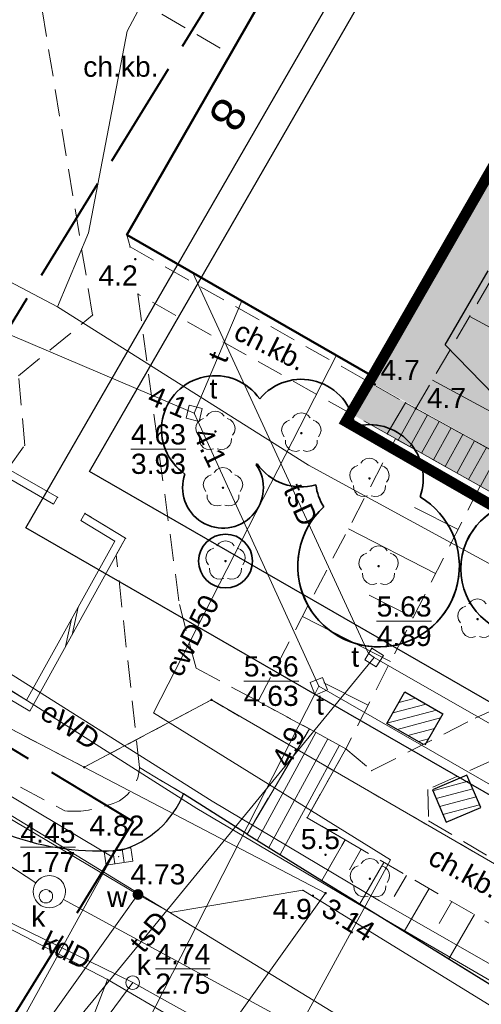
# Model space of a CAD drawing. Extents: x 5477758 to 5478338, y 5918296 to 5918505.
# Tile 61 of 135: x 5477912 to 5477929, y 5918414 to 5918451. Entities that reach past the tile are written whole.
import ezdxf
from ezdxf.enums import TextEntityAlignment as Align

# ---------------------------------------------------------------- set-up
doc = ezdxf.new("R2010")
doc.units = 0
doc.header["$PDSIZE"] = 0.75
for name, pattern in [('budynki akt$0$DASHED', [19.05, 12.7, -6.35]), ('PRZER1-1', [2, 1, -1]), ('PRZER2-1', [3, 2, -1]), ('PRZER3-1', [4, 3, -1]), ('PRZER4-1', [5, 4, -1])]:
    doc.linetypes.add(name, pattern=pattern)
doc.layers.get('0').update_dxf_attribs({"linetype": 'CONTINUOUS'})
for name, color, linetype in [('0_NAWIERZCHNIA UTWARDZONA_CHODNIK', 254, 'CONTINUOUS'), ('0_ZIELEŃ NISKA ISTNIEJACA', 76, 'CONTINUOUS'), ('A_GRANICA OPRACOWANIA', 7, 'CONTINUOUS'), ('ZZ_PROJ-numeracja', 5, 'CONTINUOUS'), ('ZZ_ramka', 6, 'CONTINUOUS')]:
    doc.layers.add(name, color=color, linetype=linetype)
for name, color, linetype, lineweight, true_color in [('GEPADR_O', 7, 'CONTINUOUS', 18, 0x800040), ('GESUZY', 7, 'PRZER1-1', 18, 0x008000), ('GSPRDL', 7, 'CONTINUOUS', 18, 0x008000), ('GULCPR', 7, 'CONTINUOUS', 18, 0xd200d2), ('GULCPR_O', 7, 'CONTINUOUS', 18, 0xd200d2), ('GULEPR', 1, 'CONTINUOUS', 18, 0xff0000), ('GULEPR_O', 1, 'CONTINUOUS', 18, 0xff0000), ('GULKPR', 7, 'CONTINUOUS', 18, 0x803300), ('GULKPR_O', 7, 'CONTINUOUS', 18, 0x803300), ('GULTPR', 7, 'CONTINUOUS', 18, 0xff9100), ('GULTPR_O', 7, 'CONTINUOUS', 18, 0xff9100), ('GULWPR', 5, 'CONTINUOUS', 18, 0x0000ff), ('GUPKKS', 7, 'CONTINUOUS', 18, 0x803300), ('GUPKSD', 7, 'CONTINUOUS', 18, 0x803300), ('GUPWZA', 5, 'CONTINUOUS', 18, 0x0000ff), ('GUPWZA_O', 5, 'CONTINUOUS', 18, 0x0000ff)]:
    doc.layers.add(name, color=color, linetype=linetype, lineweight=lineweight, true_color=true_color)
for name, color, linetype, lineweight in [('GEPPGD', 7, 'CONTINUOUS', 18), ('GESBZO', 7, 'CONTINUOUS', 50), ('GESDZI', 7, 'CONTINUOUS', 18), ('GSLKRW', 7, 'CONTINUOUS', 25), ('GSPPRB', 7, 'CONTINUOUS', 20), ('GSPWPN', 7, 'CONTINUOUS', 13), ('GSPWPN_O', 7, 'CONTINUOUS', 13), ('GSSDSO', 7, 'CONTINUOUS', 18), ('GSSKOA', 7, 'PRZER3-1', 18), ('GSSKOD', 7, 'PRZER2-1', 18), ('GSSKOD_O', 7, 'PRZER2-1', 18), ('GSSSCK', 7, 'CONTINUOUS', 18), ('GSSZSN', 7, 'PRZER2-1', 18), ('GUPIKP', 7, 'CONTINUOUS', 18), ('GUPIWZ', 7, 'CONTINUOUS', 18), ('GUPIWZ_O', 7, 'CONTINUOUS', 18), ('GUPPRZ', 7, 'CONTINUOUS', 18), ('GUPPRZ_O', 7, 'CONTINUOUS', 18), ('GUSIKP', 7, 'CONTINUOUS', 18), ('zakres', 150, 'PRZER4-1', 50), ('ZZ_grupa', 7, 'CONTINUOUS', 30), ('ZZ_grupa-krzewow-szraf', 7, 'CONTINUOUS', 13), ('ZZ_korona', 7, 'CONTINUOUS', 35)]:
    doc.layers.add(name, color=color, linetype=linetype, lineweight=lineweight)
doc.styles.add('GEO-INFO', font='arial.ttf')
pattern_1 = [(194.933, (5477837.84446, 5918344.9947), (0.08181636, -0.3067773), [])]

# ---------------------------------------------------------------- blocks, each defined once
blk = doc.blocks.new('POINT')
at = {"color": 0}
blk.add_point((0, 0), dxfattribs=at)
blk = doc.blocks.new('EPPGN')
blk.add_hatch(color=0).paths.add_polyline_path([(0, -0.09), (0.027812, -0.085595), (0.052901, -0.072812), (0.072812, -0.052901), (0.085595, -0.027812), (0.09, 0), (0.085595, 0.027812), (0.072812, 0.052901), (0.052901, 0.072812), (0.027812, 0.085595), (0, 0.09), (-0.027812, 0.085595), (-0.052901, 0.072812), (-0.072812, 0.052901), (-0.085595, 0.027812), (-0.09, 0), (-0.085595, -0.027812), (-0.072812, -0.052901), (-0.052901, -0.072812), (-0.027812, -0.085595)])
blk = doc.blocks.new('ODTN_2')
at = {"color": 0}
for points in [[(-1.5, -0.5), (0.5, 0.5)], [(-0.5, -0.5), (1.5, 0.5)]]:
    blk.add_lwpolyline(points, dxfattribs=at)
blk = doc.blocks.new('KOLO')
blk.add_hatch(color=0).paths.add_polyline_path([(-0.5, 0), (-0.482963, -0.12941), (-0.433013, -0.25), (-0.353553, -0.353553), (-0.25, -0.433013), (-0.12941, -0.482963), (0, -0.5), (0.12941, -0.482963), (0.25, -0.433013), (0.353553, -0.353553), (0.433013, -0.25), (0.482963, -0.12941), (0.5, 0), (0.482963, 0.12941), (0.433013, 0.25), (0.353553, 0.353553), (0.25, 0.433013), (0.12941, 0.482963), (0, 0.5), (-0.12941, 0.482963), (-0.25, 0.433013), (-0.353553, 0.353553), (-0.433013, 0.25), (-0.482963, 0.12941)])
blk = doc.blocks.new('OKRAG_PELNY')
at = {"color": 0}
blk.add_lwpolyline([(0, 0.5), (0.12941, 0.482963), (0.25, 0.433013), (0.353553, 0.353553), (0.433013, 0.25), (0.482963, 0.12941), (0.5, 0), (0.482963, -0.12941), (0.433013, -0.25), (0.353553, -0.353553), (0.25, -0.433013), (0.12941, -0.482963), (0, -0.5), (-0.12941, -0.482963), (-0.25, -0.433013), (-0.353553, -0.353553), (-0.433013, -0.25), (-0.482963, -0.12941), (-0.5, 0), (-0.482963, 0.12941), (-0.433013, 0.25), (-0.353553, 0.353553), (-0.25, 0.433013), (-0.12941, 0.482963)], close=True, dxfattribs=at)
blk = doc.blocks.new('SUUS05')
at = {"color": 0}
blk.add_lwpolyline([(0.5, -0.25), (-0.5, -0.25), (-0.5, 0.25), (0.5, 0.25)], close=True, dxfattribs=at)
for points in [[(-0.175, -0.25), (-0.175, 0.25)], [(0.175, -0.25), (0.175, 0.25)]]:
    blk.add_lwpolyline(points, dxfattribs=at)
blk = doc.blocks.new('KWADRAT_NIEPRZEZR')
at = {"color": 0}
blk.add_lwpolyline([(-0.5, -0.5), (0.5, -0.5), (0.5, 0.5), (-0.5, 0.5)], close=True, dxfattribs=at)
blk = doc.blocks.new('SPDLP')
blk.add_hatch(color=0).paths.add_polyline_path([(0, -0.09), (0.027812, -0.085595), (0.052901, -0.072812), (0.072812, -0.052901), (0.085595, -0.027812), (0.09, 0), (0.085595, 0.027812), (0.072812, 0.052901), (0.052901, 0.072812), (0.027812, 0.085595), (0, 0.09), (-0.027812, 0.085595), (-0.052901, 0.072812), (-0.072812, 0.052901), (-0.085595, 0.027812), (-0.09, 0), (-0.085595, -0.027812), (-0.072812, -0.052901), (-0.052901, -0.072812), (-0.027812, -0.085595)])
at = {"color": 0}
for points in [[(-0.648554, 1.126667), (-0.481106, 1.325358), (-0.255912, 1.454989), (0, 1.5), (0.255912, 1.454989), (0.481106, 1.325358), (0.648554, 1.126667)], [(-1.271938, -0.268652), (-1.40916, -0.048001), (-1.462858, 0.20623), (-1.426585, 0.463525), (-1.304695, 0.693003), (-1.11182, 0.867117), (-0.871109, 0.964971)], [(0.871109, 0.964971), (1.11182, 0.867117), (1.304695, 0.693003), (1.426585, 0.463525), (1.462858, 0.20623), (1.40916, -0.048001), (1.271938, -0.268652)], [(-0.137547, -1.292703), (-0.389802, -1.355024), (-0.648184, -1.327532), (-0.881678, -1.213525), (-1.062258, -1.026689), (-1.168249, -0.78945), (-1.186929, -0.530282)], [(1.186929, -0.530282), (1.168249, -0.78945), (1.062258, -1.026689), (0.881678, -1.213525), (0.648184, -1.327532), (0.389802, -1.355024), (0.137547, -1.292703)]]:
    blk.add_lwpolyline(points, dxfattribs=at)

msp = doc.modelspace()

# ---------------------------------------------------------------- hatches: boundary and pattern name
at = {"layer": '0_NAWIERZCHNIA UTWARDZONA_CHODNIK', "transparency": 33554636}
msp.add_hatch(color=256, dxfattribs=at).paths.add_polyline_path([(5477930.139, 5918434.043), (5477924.534, 5918437.158), (5477923.878, 5918435.979), (5477929.384, 5918432.886)])
at = {"layer": '0_ZIELEŃ NISKA ISTNIEJACA'}
h = msp.add_hatch(dxfattribs=at)
h.set_pattern_fill('GRASS', color=256, scale=0.01, style=0)
h.set_pattern_definition([(90, (0, 0), (-0.1796051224, 0.1796051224), [0.047625, -0.3115852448]), (45, (0, 0), (-0.179605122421, 0.179605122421), [0.047625, -0.206375]), (135, (0, 0), (-0.179605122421, -0.179605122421), [0.047625, -0.206375])])
h.paths.add_polyline_path([(5477924.751, 5918437.069), (5477930.151, 5918434.06), (5477937.415, 5918446.75), (5477936.617, 5918447.185), (5477942.676, 5918457.835), (5477945.423, 5918462.804), (5477946.342, 5918462.333), (5477948.868, 5918466.755), (5477950.186, 5918466.01), (5477950.692, 5918466.889), (5477956.869, 5918463.337), (5477956.368, 5918462.471), (5477962.493, 5918459.043), (5477962.976, 5918459.861), (5477943.997, 5918471.043), (5477924.645, 5918437.396), (5477924.514, 5918437.169)])
at = {"layer": 'ZZ_grupa-krzewow-szraf'}
h = msp.add_hatch(dxfattribs=at)
h.set_pattern_fill('ANSI31', color=256, scale=0.1, angle=90)
h.set_pattern_definition(pattern_1)
edge = h.paths.add_edge_path()
edge.add_line((5477926.55, 5918423.7), (5477925.195, 5918424.479))
edge.add_line((5477925.195, 5918424.479), (5477925.867, 5918425.647))
edge.add_line((5477925.867, 5918425.647), (5477927.271, 5918424.839))
edge.add_line((5477927.271, 5918424.839), (5477926.6, 5918423.671))
h = msp.add_hatch(dxfattribs=at)
h.set_pattern_fill('ANSI31', color=256, scale=0.1, angle=90)
h.set_pattern_definition(pattern_1)
h.paths.add_polyline_path([(5477926.883, 5918422.007), (5477927.398, 5918420.808), (5477928.681, 5918421.359), (5477928.166, 5918422.558)])

# ---------------------------------------------------------------- linework, layer by layer
at = {"layer": 'A_GRANICA OPRACOWANIA', "color": 1, "linetype": 'budynki akt$0$DASHED', "ltscale": 0.1, "const_width": 0.4}
msp.add_lwpolyline([(5477924.666, 5918437.385), (5477923.68, 5918435.693), (5477947.085, 5918422.232), (5477949.411, 5918426.304), (5477947.596, 5918427.361), (5477964.141, 5918455.941), (5477965.541, 5918458.35), (5477956.078, 5918463.925), (5477947.799, 5918468.803), (5477947.799, 5918468.803), (5477943.997, 5918471.043), (5477943.489, 5918470.182), (5477933.716, 5918453.151), (5477933.004, 5918451.909), (5477924.666, 5918437.385)], dxfattribs=at)
at = {"layer": 'GESBZO', "color": 7, "linetype": 'Continuous', "lineweight": 50}
msp.add_lwpolyline([(5477938.187, 5918486.305), (5477944.481, 5918482.719), (5477947.274, 5918480.998), (5477931.149, 5918452.977), (5477933.004, 5918451.909), (5477924.666, 5918437.385), (5477915.543, 5918442.632), (5477923.558, 5918456.638), (5477921.783, 5918457.715)], close=True, dxfattribs=at)
at = {"layer": 'GESDZI', "color": 7, "linetype": 'Continuous', "lineweight": 18}
for points in [[(5477937.825, 5918494.464), (5477897.61, 5918435.89), (5477897.31, 5918433.06), (5477897.73, 5918431.34), (5477913.96, 5918422.85), (5477918.68, 5918425.35), (5477941.35, 5918412.22), (5477950.46, 5918406.9), (5477958.503, 5918401.94)], [(5477927.041, 5918302.392), (5477865.49, 5918345.57), (5477899.13, 5918390.84), (5477901.96, 5918388.82), (5477916.33, 5918408.95), (5477922.92, 5918418.17), (5477913.96, 5918422.85), (5477897.73, 5918431.34), (5477895.359, 5918432.58)], [(5477958.503, 5918401.94), (5477950.46, 5918406.9), (5477941.35, 5918412.22), (5477918.68, 5918425.35), (5477913.96, 5918422.85), (5477922.92, 5918418.17), (5477916.33, 5918408.95), (5477972.897, 5918373.915)]]:
    msp.add_lwpolyline(points, dxfattribs=at)
at = {"layer": 'GESUZY', "color": 96, "linetype": 'PRZER1-1', "lineweight": 18, "ltscale": 0.5, "true_color": 0x008000}
for points in [[(5477958.503, 5918401.94), (5477950.46, 5918406.9), (5477941.35, 5918412.22), (5477918.68, 5918425.35), (5477913.96, 5918422.85), (5477897.73, 5918431.34), (5477897.31, 5918433.06), (5477897.61, 5918435.89), (5477937.825, 5918494.464)], [(5477937.825, 5918494.464), (5477897.61, 5918435.89), (5477897.31, 5918433.06), (5477897.73, 5918431.34), (5477913.96, 5918422.85), (5477918.68, 5918425.35), (5477941.35, 5918412.22), (5477950.46, 5918406.9), (5477958.503, 5918401.94)]]:
    msp.add_lwpolyline(points, dxfattribs=at)
at = {"layer": 'GSLKRW', "color": 7, "linetype": 'Continuous', "lineweight": 25}
msp.add_lwpolyline([(5477895.308, 5918432.497, 0.01241), (5477895.353, 5918432.004, 0.157577), (5477897.052, 5918428.743), (5477911.178, 5918420.326, 0.107372), (5477915.322, 5918419.772, 0.229991), (5477917.649, 5918421.865)], format="xyb", dxfattribs=at)
for points in [[(5477920.002, 5918420.365), (5477917.649, 5918421.865)], [(5477920.002, 5918420.365), (5477922.774, 5918418.644), (5477934.671, 5918411.296), (5477936.246, 5918410.3), (5477952.54, 5918400.183)]]:
    msp.add_lwpolyline(points, dxfattribs=at)
at = {"layer": 'GSPPRB', "color": 7, "linetype": 'Continuous', "lineweight": 20}
for p in [(5477915.543, 5918442.632), (5477915.661, 5918442.181), (5477917.989, 5918441.225), (5477915.953, 5918440.43), (5477919.81, 5918440.177), (5477914.27, 5918439.647), (5477923.325, 5918438.156), (5477924.666, 5918437.385), (5477925.891, 5918436.39), (5477925.206, 5918435.233), (5477911.748, 5918434.808), (5477912.969, 5918432.883), (5477913.986, 5918432.279), (5477915.493, 5918431.361), (5477922.319, 5918424.276), (5477923.675, 5918423.54), (5477924.632, 5918422.726), (5477917.649, 5918421.865), (5477922.234, 5918420.976), (5477920.002, 5918420.365), (5477923.641, 5918420.151), (5477922.774, 5918418.644), (5477917.15, 5918417.448), (5477914.819, 5918414.967)]:
    msp.add_point(p, dxfattribs=at)
at = {"layer": 'GSSDSO', "color": 7, "linetype": 'Continuous', "lineweight": 18}
for points in [[(5477909.005, 5918426.998), (5477907.681, 5918427.788), (5477911.227, 5918433.536), (5477912.82, 5918432.623), (5477912.969, 5918432.883), (5477911.124, 5918433.94), (5477907.266, 5918427.687), (5477908.851, 5918426.74)], [(5477913.83, 5918432.023), (5477915.091, 5918431.254), (5477911.82, 5918425.344), (5477910.491, 5918426.132), (5477910.337, 5918425.874), (5477911.933, 5918424.928), (5477915.493, 5918431.361), (5477913.986, 5918432.279)]]:
    msp.add_lwpolyline(points, close=True, dxfattribs=at)
at = {"layer": 'GSSKOA', "color": 7, "linetype": 'PRZER3-1', "lineweight": 18, "ltscale": 0.5}
msp.add_lwpolyline([(5477895.308, 5918432.497, 0.01241), (5477895.353, 5918432.004, 0.157577), (5477897.052, 5918428.743), (5477911.178, 5918420.326, 0.107372), (5477915.322, 5918419.772, 0.229991), (5477917.649, 5918421.865), (5477920.002, 5918420.365), (5477922.774, 5918418.644), (5477934.671, 5918411.296), (5477936.246, 5918410.3), (5477952.54, 5918400.183), (5477955.756, 5918401.59), (5477958.309, 5918402.569), (5477959.059, 5918402.92)], format="xyb", dxfattribs=at)
at = {"layer": 'GSSKOD', "color": 7, "linetype": 'PRZER2-1', "lineweight": 18, "ltscale": 0.5}
for points in [[(5477924.632, 5918422.726), (5477928.468, 5918424.674), (5477937.092, 5918428.506), (5477941.728, 5918430.721), (5477947.221, 5918436.084), (5477951.574, 5918440.386), (5477956.873, 5918449.535), (5477962.493, 5918459.043), (5477964.446, 5918462.055), (5477967.996, 5918468.433), (5477968.236, 5918468.933)], [(5477910.374, 5918454.624), (5477919.383, 5918449.343), (5477915.543, 5918442.632)], [(5477912.969, 5918432.883), (5477911.124, 5918433.94), (5477911.748, 5918434.808), (5477911.521, 5918437.398), (5477914.27, 5918439.647), (5477912.304, 5918451.514)], [(5477915.543, 5918442.632), (5477915.661, 5918442.181), (5477925.891, 5918436.39), (5477925.206, 5918435.233), (5477915.953, 5918440.43)], [(5477915.953, 5918440.43), (5477917.492, 5918428.892), (5477918.108, 5918426.534), (5477922.319, 5918424.276), (5477920.002, 5918420.365), (5477917.649, 5918421.865), (5477916.007, 5918422.835), (5477915.147, 5918430.736), (5477915.493, 5918431.361)], [(5477915.493, 5918431.361), (5477913.986, 5918432.279)], [(5477939.806, 5918419.904), (5477931.916, 5918424.377), (5477926.715, 5918422.022), (5477926.742, 5918420.853)], [(5477923.641, 5918420.151), (5477922.234, 5918420.976), (5477923.675, 5918423.54)], [(5477923.675, 5918423.54), (5477924.632, 5918422.726)], [(5477926.742, 5918420.853), (5477936.925, 5918414.846)]]:
    msp.add_lwpolyline(points, dxfattribs=at)
msp.add_lwpolyline([(5477908.947, 5918423.53), (5477913.234, 5918421.232, 0.11504), (5477914.789, 5918421.434, 0.351163), (5477916.007, 5918422.835), (5477917.649, 5918421.865, -0.229991), (5477915.322, 5918419.772, -0.107372), (5477911.178, 5918420.326), (5477897.052, 5918428.743)], format="xyb", dxfattribs=at)
at = {"layer": 'GSSSCK', "color": 7, "linetype": 'Continuous', "lineweight": 18}
for points in [[(5477925.206, 5918435.233), (5477925.891, 5918436.39), (5477930.139, 5918434.043), (5477929.384, 5918432.886)], [(5477922.774, 5918418.644), (5477920.002, 5918420.365), (5477922.319, 5918424.276), (5477923.675, 5918423.54), (5477922.234, 5918420.976), (5477923.641, 5918420.151)]]:
    msp.add_lwpolyline(points, close=True, dxfattribs=at)
at = {"layer": 'GSSSCK', "color": 7, "linetype": 'Continuous', "lineweight": 18, "flags": 128}
for points in [[(5477926.264, 5918436.183), (5477925.613, 5918435.004)], [(5477926.702, 5918435.942), (5477926.049, 5918434.759)], [(5477927.14, 5918435.7), (5477926.485, 5918434.514)], [(5477927.577, 5918435.458), (5477926.921, 5918434.27)], [(5477928.015, 5918435.216), (5477927.357, 5918434.025)], [(5477928.453, 5918434.974), (5477927.793, 5918433.78)], [(5477928.89, 5918434.733), (5477928.229, 5918433.535)], [(5477929.328, 5918434.491), (5477928.665, 5918433.29)], [(5477920.38, 5918420.131), (5477922.558, 5918424.146)], [(5477920.806, 5918419.866), (5477922.997, 5918423.908)], [(5477921.231, 5918419.602), (5477923.437, 5918423.669)]]:
    msp.add_lwpolyline(points, dxfattribs=at)
at = {"layer": 'GSSZSN', "color": 7, "linetype": 'PRZER2-1', "lineweight": 18, "ltscale": 0.5}
for points in [[(5477929.356, 5918434.475), (5477926.268, 5918436.181), (5477930.77, 5918443.87), (5477944.733, 5918468.243), (5477950.113, 5918477.734), (5477949.938, 5918479.477), (5477950.546, 5918480.534)], [(5477923.675, 5918423.54), (5477920.41, 5918425.299), (5477925.518, 5918435.057), (5477928.662, 5918433.291)], [(5477928.662, 5918433.291), (5477923.675, 5918423.54)], [(5477935.768, 5918413.141), (5477934.671, 5918411.296), (5477922.774, 5918418.644), (5477923.641, 5918420.151)], [(5477923.641, 5918420.151), (5477935.768, 5918413.141)]]:
    msp.add_lwpolyline(points, dxfattribs=at)
at = {"layer": 'GSSZSN', "color": 7, "linetype": 'Continuous', "lineweight": 18, "flags": 128}
for points in [[(5477931.258, 5918437.981), (5477928.27, 5918439.601)], [(5477929.952, 5918435.573), (5477926.886, 5918437.236)], [(5477927.838, 5918431.68), (5477926.226, 5918432.504)], [(5477927.003, 5918430.048), (5477923.764, 5918431.705)], [(5477926.169, 5918428.416), (5477924.541, 5918429.248)], [(5477925.334, 5918426.784), (5477922.063, 5918428.456)], [(5477924.5, 5918425.152), (5477922.856, 5918425.992)], [(5477924.245, 5918419.802), (5477923.805, 5918419.04)], [(5477925.085, 5918419.316), (5477924.191, 5918417.769)], [(5477925.925, 5918418.831), (5477925.47, 5918418.045)], [(5477926.764, 5918418.345), (5477925.842, 5918416.749)], [(5477927.604, 5918417.86), (5477927.136, 5918417.049)], [(5477928.444, 5918417.374), (5477927.494, 5918415.729)]]:
    msp.add_lwpolyline(points, dxfattribs=at)
at = {"layer": 'GULCPR', "color": 212, "linetype": 'Continuous', "lineweight": 18, "true_color": 0xd200d2}
msp.add_lwpolyline([(5477918.802, 5918407.422), (5477925.327, 5918419.408), (5477916.527, 5918424.87), (5477923.325, 5918438.156)], dxfattribs=at)
at = {"layer": 'GULEPR', "color": 1, "linetype": 'Continuous', "lineweight": 18, "true_color": 0xff0000}
for points in [[(5477912.965, 5918439.958), (5477914.122, 5918442.7), (5477915.553, 5918450.196), (5477922.562, 5918463.335), (5477924.456, 5918462.373)], [(5477956.997, 5918399.286), (5477946.078, 5918405.328), (5477936.07, 5918410.789), (5477942.415, 5918423.098), (5477922.29, 5918434.078), (5477912.965, 5918439.958), (5477903.098, 5918445.156)], [(5477957.09, 5918399.45), (5477955.548, 5918400.414), (5477947.165, 5918405.69), (5477945.326, 5918406.96), (5477944.742, 5918407.21), (5477944.409, 5918407.308), (5477943.687, 5918407.502), (5477942.91, 5918407.71), (5477940.285, 5918408.946), (5477937.356, 5918410.529), (5477930.158, 5918414.889), (5477924.924, 5918417.889), (5477918.703, 5918421.594), (5477904.953, 5918430.272), (5477898.015, 5918434.574), (5477896.72, 5918434.791)], [(5477956.855, 5918399.036), (5477949.833, 5918403.508), (5477944.777, 5918406.603), (5477944.059, 5918406.92), (5477942.974, 5918407.121), (5477940.705, 5918408.105), (5477938.886, 5918409.123), (5477933.346, 5918412.411), (5477923.958, 5918417.873), (5477918.134, 5918421.314), (5477906.504, 5918428.715), (5477897.757, 5918434.117), (5477896.584, 5918434.328), (5477896.452, 5918434.356)]]:
    msp.add_lwpolyline(points, dxfattribs=at)
at = {"layer": 'GULKPR', "color": 36, "linetype": 'Continuous', "lineweight": 18, "true_color": 0x803300}
for points in [[(5477912.162, 5918418.555), (5477894.041, 5918430.438)], [(5477932.971, 5918407.191), (5477913.191, 5918417.939)], [(5477915.758, 5918414.847), (5477910.854, 5918417.255)], [(5477956.789, 5918390.358), (5477947.622, 5918395.734), (5477945.657, 5918396.892), (5477932.951, 5918404.334), (5477930.059, 5918406.036), (5477923.516, 5918409.832), (5477920.145, 5918411.846), (5477914.819, 5918414.967), (5477910.792, 5918417.059)], [(5477913.929, 5918412.651), (5477914.819, 5918414.967)], [(5477915.758, 5918414.847), (5477904.421, 5918399.536), (5477906.967, 5918402.974), (5477866.761, 5918348.672)], [(5477947.913, 5918396.914), (5477915.758, 5918414.847)]]:
    msp.add_lwpolyline(points, dxfattribs=at)
at = {"layer": 'GULTPR', "color": 30, "linetype": 'Continuous', "lineweight": 18, "true_color": 0xff9100}
for points in [[(5477901.914, 5918443.233), (5477903.002, 5918442.467), (5477903.21, 5918442.32), (5477903.44, 5918442.222), (5477917.807, 5918436.099), (5477918.04, 5918436), (5477918.172, 5918435.71), (5477922.67, 5918425.86)], [(5477924.72, 5918426.924), (5477924.511, 5918427.071), (5477917.989, 5918441.225)], [(5477918.04, 5918436), (5477919.81, 5918440.177)], [(5477894.819, 5918431.703), (5477902.285, 5918427.122), (5477915.001, 5918419.525), (5477909.726, 5918409.968), (5477908.029, 5918406.56)], [(5477908.029, 5918406.56), (5477924.72, 5918426.924)], [(5477924.72, 5918426.924), (5477942.238, 5918416.91), (5477943.582, 5918416.114)], [(5477922.67, 5918425.86), (5477922.52, 5918425.566), (5477912.874, 5918406.653), (5477912.76, 5918406.43), (5477912.639, 5918406.211), (5477904.061, 5918390.689), (5477903.94, 5918390.47), (5477913.569, 5918382.272), (5477913.76, 5918382.11), (5477913.65, 5918381.879), (5477908.41, 5918370.85), (5477908.262, 5918370.649), (5477904.55, 5918365.6), (5477904.751, 5918365.452), (5477947.345, 5918334.06)], [(5477922.67, 5918425.86), (5477935.673, 5918418.385), (5477935.89, 5918418.26), (5477933.606, 5918413.902), (5477933.49, 5918413.68), (5477943.93, 5918407.78), (5477945.066, 5918410.05)]]:
    msp.add_lwpolyline(points, dxfattribs=at)
at = {"layer": 'GULWPR', "color": 5, "linetype": 'Continuous', "lineweight": 18, "true_color": 0x0000ff}
for points in [[(5477894.488, 5918431.165), (5477897.208, 5918429.641), (5477922.238, 5918414.33), (5477935.328, 5918406.317), (5477940.653, 5918403.243), (5477944.829, 5918400.897), (5477958.681, 5918392.967)], [(5477955.968, 5918397.472), (5477946.993, 5918402.936), (5477941.139, 5918406.6), (5477936.272, 5918409.44), (5477935.954, 5918409.731), (5477922.073, 5918418.277), (5477917.15, 5918417.448), (5477915.953, 5918418.122), (5477894.353, 5918430.945)], [(5477915.953, 5918418.122), (5477908.77, 5918408.053), (5477881.88, 5918372.15), (5477885.271, 5918369.927)]]:
    msp.add_lwpolyline(points, dxfattribs=at)
at = {"layer": 'GUPPRZ_O', "color": 30, "linetype": 'Continuous', "lineweight": 9, "true_color": 0xff9100, "flags": 128}
for points in [[(5477915.692, 5918434.672), (5477917.73, 5918434.672)], [(5477924.815, 5918428.276), (5477926.854, 5918428.276)], [(5477919.881, 5918426.05), (5477921.92, 5918426.05)]]:
    msp.add_lwpolyline(points, dxfattribs=at)
at = {"layer": 'GUPPRZ_O', "color": 36, "linetype": 'Continuous', "lineweight": 9, "true_color": 0x803300, "flags": 128}
for points in [[(5477911.591, 5918419.875), (5477913.629, 5918419.875)], [(5477916.6, 5918415.359), (5477918.638, 5918415.359)]]:
    msp.add_lwpolyline(points, dxfattribs=at)
at = {"layer": 'GUSIKP', "color": 36, "linetype": 'Continuous', "lineweight": 18, "true_color": 0x803300}
msp.add_lwpolyline([(5477913.263, 5918418.226, 0.57735), (5477912.363, 5918418.745, 1.732051)], format="xyb", close=True, dxfattribs=at)
at = {"layer": 'zakres', "linetype": 'PRZER4-1', "lineweight": 40}
msp.add_lwpolyline([(5477963.54, 5918377.848), (5477941.504, 5918392.244), (5477979.546, 5918459.295), (5477938.033, 5918482.848), (5477904.167, 5918427.813), (5477915.775, 5918420.837), (5477872.982, 5918351.171), (5477887.852, 5918340.978), (5477923.836, 5918315.921)], close=True, dxfattribs=at)
at = {"layer": 'ZZ_grupa', "elevation": 10.18}
msp.add_lwpolyline([(5477926.55, 5918423.7), (5477925.195, 5918424.479), (5477925.867, 5918425.647), (5477927.271, 5918424.839), (5477926.6, 5918423.671)], dxfattribs=at)
at = {"layer": 'ZZ_grupa'}
msp.add_lwpolyline([(5477927.398, 5918420.808), (5477928.681, 5918421.359), (5477928.166, 5918422.558), (5477926.883, 5918422.007), (5477927.398, 5918420.808)], dxfattribs=at)
at = {"layer": 'ZZ_korona', "ltscale": 0.25}
msp.add_circle((5477930.441, 5918430.226), 2.5, dxfattribs=at)
at = {"layer": 'ZZ_korona'}
msp.add_circle((5477919.205, 5918430.51), 1, dxfattribs=at)
for centre, radius, start, end in [((5477918.828, 5918435.396), 2, 34.644, 235.6474), ((5477922.019, 5918435.264), 2, 6.9767, 140.606), ((5477924.547, 5918433.582), 2, 339.9594, 105.7479), ((5477919.11, 5918433.235), 1.5, 160.1154, 34.7518), ((5477918.828, 5918435.396), 2, 319.2199, 320.606), ((5477922.019, 5918435.264), 2, 214.644, 285.7479), ((5477924.547, 5918433.582), 2, 186.9767, 211.9141), ((5477924.886, 5918430.322, -10.18), 3, 132.7573, 352.867), ((5477930.441, 5918430.226), 2.5, 296.0071, 153.8023)]:
    msp.add_arc(centre, radius, start, end, dxfattribs=at)
at = {"layer": 'ZZ_korona', "ltscale": 0.25}
msp.add_arc((5477924.886, 5918430.322, -10.18), 3, 132.7573, 59.1161, dxfattribs=at)
at = {"layer": 'ZZ_PROJ-numeracja', "flags": 128}
msp.add_lwpolyline([(5477931.908, 5918433.867), (5477927.365, 5918438.539), (5477928.951, 5918441.292)], dxfattribs=at)
at = {"layer": 'ZZ_ramka'}
for points in [[(5477953.727, 5918504.52), (5478005.193, 5918474.862), (5477963.253, 5918402.082), (5477911.787, 5918431.74)], [(5477954.094, 5918503.154), (5478003.828, 5918474.495), (5477963.884, 5918405.18), (5477914.151, 5918433.84)]]:
    msp.add_lwpolyline(points, close=True, dxfattribs=at)

# ---------------------------------------------------------------- block references
at = {"layer": 'GEPPGD', "color": 7, "lineweight": 18, "xscale": 0.5, "yscale": 0.5}
for p in [(5477918.68, 5918425.35), (5477913.96, 5918422.85), (5477922.92, 5918418.17)]:
    msp.add_blockref('EPPGN', p, dxfattribs=at)
at = {"layer": 'GSPRDL', "color": 96, "lineweight": 18, "true_color": 0x008000, "xscale": 0.5, "yscale": 0.5}
for p in [(5477918.828, 5918435.327), (5477922.019, 5918435.264), (5477919.11, 5918433.235), (5477924.547, 5918433.582), (5477919.205, 5918430.51), (5477924.886, 5918430.322), (5477928.56, 5918428.352), (5477924.565, 5918418.708)]:
    msp.add_blockref('SPDLP', p, dxfattribs=at)
at = {"layer": 'GSPWPN', "color": 7, "lineweight": 13, "xscale": 0.09, "yscale": 0.09}
for p in [(5477915.855, 5918441.728), (5477924.751, 5918437.069), (5477926.268, 5918436.181), (5477922.919, 5918419.6), (5477922.443, 5918418.077)]:
    msp.add_blockref('KOLO', p, dxfattribs=at)
at = {"layer": 'GSSDSO', "color": 7, "lineweight": 18, "xscale": 0.5, "yscale": 0.299999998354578, "rotation": 61.04044905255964}
msp.add_blockref('ODTN_2', (5477913.498, 5918428.065), dxfattribs=at)
at = {"layer": 'GUPIKP', "color": 30, "lineweight": 18, "true_color": 0xff9100, "xscale": 0.5, "yscale": 0.5}
for p in [(5477918.04, 5918436), (5477924.72, 5918426.924), (5477922.67, 5918425.86)]:
    msp.add_blockref('POINT', p, dxfattribs=at)
at = {"layer": 'GUPIWZ', "color": 7, "lineweight": 18, "xscale": 0.5, "yscale": 0.5}
for p, rotation in [((5477918.04, 5918436), 346.1961578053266), ((5477924.72, 5918426.924), 327.9451196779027), ((5477922.67, 5918425.86), 292.3030649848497)]:
    msp.add_blockref('KWADRAT_NIEPRZEZR', p, dxfattribs=dict(at, rotation=rotation))
for p in [(5477912.533, 5918418.056), (5477915.758, 5918414.847)]:
    msp.add_blockref('OKRAG_PELNY', p, dxfattribs=at)
at = {"layer": 'GUPKKS', "color": 36, "lineweight": 18, "true_color": 0x803300, "rotation": 8.88065658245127}
msp.add_blockref('SUUS05', (5477915.231, 5918419.532), dxfattribs=at)
at = {"layer": 'GUPKSD', "color": 36, "lineweight": 18, "true_color": 0x803300, "xscale": 0.5, "yscale": 0.5}
msp.add_blockref('POINT', (5477915.758, 5918414.847), dxfattribs=at)
at = {"layer": 'GUPPRZ', "color": 30, "lineweight": 18, "true_color": 0xff9100}
for p in [(5477917.807, 5918436.099), (5477918.04, 5918436), (5477918.172, 5918435.71), (5477924.72, 5918426.924), (5477922.52, 5918425.566), (5477922.67, 5918425.86)]:
    msp.add_blockref('POINT', p, dxfattribs=at)
at = {"layer": 'GUPPRZ', "color": 36, "lineweight": 18, "true_color": 0x803300}
for p in [(5477915.231, 5918419.532), (5477912.663, 5918418.226), (5477915.758, 5918414.847)]:
    msp.add_blockref('POINT', p, dxfattribs=at)
at = {"layer": 'GUPPRZ', "color": 5, "lineweight": 18, "true_color": 0x0000ff}
for p in [(5477922.073, 5918418.277), (5477915.953, 5918418.122)]:
    msp.add_blockref('POINT', p, dxfattribs=at)
at = {"layer": 'GUPWZA', "color": 5, "lineweight": 18, "true_color": 0x0000ff, "xscale": 0.4, "yscale": 0.4, "rotation": 330.5138855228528}
msp.add_blockref('KOLO', (5477915.953, 5918418.122), dxfattribs=at)

# ---------------------------------------------------------------- texts
at = {"layer": 'GEPADR_O', "color": 236, "linetype": 'Continuous', "lineweight": 0, "true_color": 0x800040, "style": 'GEO-INFO'}
msp.add_text('8', height=1.25, rotation=237.3902, dxfattribs=at).set_placement((5477920.097, 5918447.167), align=Align.TOP_LEFT)
at = {"layer": 'GSPWPN_O', "color": 7, "linetype": 'Continuous', "lineweight": 0, "style": 'GEO-INFO'}
for s, p in [('4.2', (5477914.488, 5918440.746)), ('4.7', (5477924.959, 5918437.232)), ('4.7', (5477926.679, 5918436.195)), ('5.5', (5477921.998, 5918419.809)), ('4.9', (5477920.95, 5918417.208))]:
    msp.add_text(s, height=0.75, dxfattribs=at).set_placement(p)
at = {"layer": 'GSSKOD_O', "color": 7, "linetype": 'Continuous', "lineweight": 0, "style": 'GEO-INFO'}
msp.add_text('ch.kb.', height=0.75, dxfattribs=at).set_placement((5477915.319, 5918448.894), align=Align.MIDDLE)
for rotation, p in [(333.435, (5477920.876, 5918438.521)), (331.167, (5477928.08, 5918418.962))]:
    msp.add_text('ch.kb.', height=0.75, rotation=rotation, dxfattribs=at).set_placement(p, align=Align.MIDDLE)
at = {"layer": 'GULCPR_O', "color": 212, "linetype": 'Continuous', "lineweight": 0, "true_color": 0xd200d2, "style": 'GEO-INFO'}
msp.add_text('cwD50', height=0.75, rotation=62.9002, dxfattribs=at).set_placement((5477917.947, 5918427.743), align=Align.MIDDLE)
at = {"layer": 'GULEPR_O', "color": 1, "linetype": 'Continuous', "lineweight": 0, "true_color": 0xff0000, "style": 'GEO-INFO'}
msp.add_text('eWD', height=0.75, rotation=327.5288, dxfattribs=at).set_placement((5477913.441, 5918424.401), align=Align.MIDDLE_CENTER)
at = {"layer": 'GULKPR_O', "color": 36, "linetype": 'Continuous', "lineweight": 0, "true_color": 0x803300, "style": 'GEO-INFO'}
msp.add_text('kdD', height=0.75, rotation=333.8463, dxfattribs=at).set_placement((5477913.306, 5918416.051), align=Align.MIDDLE_CENTER)
at = {"layer": 'GULTPR_O', "color": 30, "linetype": 'Continuous', "lineweight": 0, "true_color": 0xff9100, "style": 'GEO-INFO'}
for s, rotation, p in [('t', 67.0313, (5477918.925, 5918438.089)), ('tsD', 294.7394, (5477921.997, 5918432.602)), ('tsD', 50.6611, (5477916.374, 5918416.742))]:
    msp.add_text(s, height=0.75, rotation=rotation, dxfattribs=at).set_placement(p, align=Align.MIDDLE)
at = {"layer": 'GUPIWZ_O', "color": 7, "linetype": 'Continuous', "lineweight": 0, "style": 'GEO-INFO'}
for s, p in [('t', (5477918.899, 5918436.548)), ('t', (5477924.166, 5918426.584)), ('t', (5477922.859, 5918424.803)), ('k', (5477912.514, 5918416.928)), ('k', (5477916.438, 5918415.126))]:
    msp.add_text(s, height=0.75, dxfattribs=at).set_placement(p, align=Align.RIGHT)
at = {"layer": 'GUPPRZ_O', "color": 30, "linetype": 'Continuous', "lineweight": 0, "true_color": 0xff9100, "style": 'GEO-INFO'}
for s, rotation, p in [('4.1', 336.7523, (5477916.4, 5918436.721)), ('4.1', 296.1994, (5477918.302, 5918435.396)), ('4.9', 64.288, (5477921.226, 5918422.965))]:
    msp.add_text(s, height=0.75, rotation=rotation, dxfattribs=at).set_placement(p, align=Align.MIDDLE_LEFT)
for s, p in [('4.63', (5477915.692, 5918434.844)), ('3.93', (5477915.692, 5918433.749)), ('5.63', (5477924.815, 5918428.449)), ('4.89', (5477924.815, 5918427.354)), ('5.36', (5477919.881, 5918426.223)), ('4.63', (5477919.881, 5918425.128))]:
    msp.add_text(s, height=0.75, dxfattribs=at).set_placement(p)
at = {"layer": 'GUPPRZ_O', "color": 36, "linetype": 'Continuous', "lineweight": 0, "true_color": 0x803300, "style": 'GEO-INFO'}
msp.add_text('4.82', height=0.75, dxfattribs=at).set_placement((5477914.151, 5918420.679), align=Align.MIDDLE_LEFT)
for s, p in [('4.45', (5477911.591, 5918420.047)), ('1.77', (5477911.591, 5918418.952)), ('4.74', (5477916.6, 5918415.531)), ('2.75', (5477916.6, 5918414.436))]:
    msp.add_text(s, height=0.75, dxfattribs=at).set_placement(p)
at = {"layer": 'GUPPRZ_O', "color": 5, "linetype": 'Continuous', "lineweight": 0, "true_color": 0x0000ff, "style": 'GEO-INFO'}
msp.add_text('4.73', height=0.75, dxfattribs=at).set_placement((5477915.674, 5918418.872), align=Align.MIDDLE_LEFT)
msp.add_text('3.14', height=0.75, rotation=328.38, dxfattribs=at).set_placement((5477924.64, 5918416.651), align=Align.MIDDLE_RIGHT)
at = {"layer": 'GUPWZA_O', "color": 5, "linetype": 'Continuous', "lineweight": 0, "true_color": 0x0000ff, "style": 'GEO-INFO'}
msp.add_text('w', height=0.75, dxfattribs=at).set_placement((5477915.561, 5918417.662), align=Align.RIGHT)

doc.saveas('drawing.dxf')
